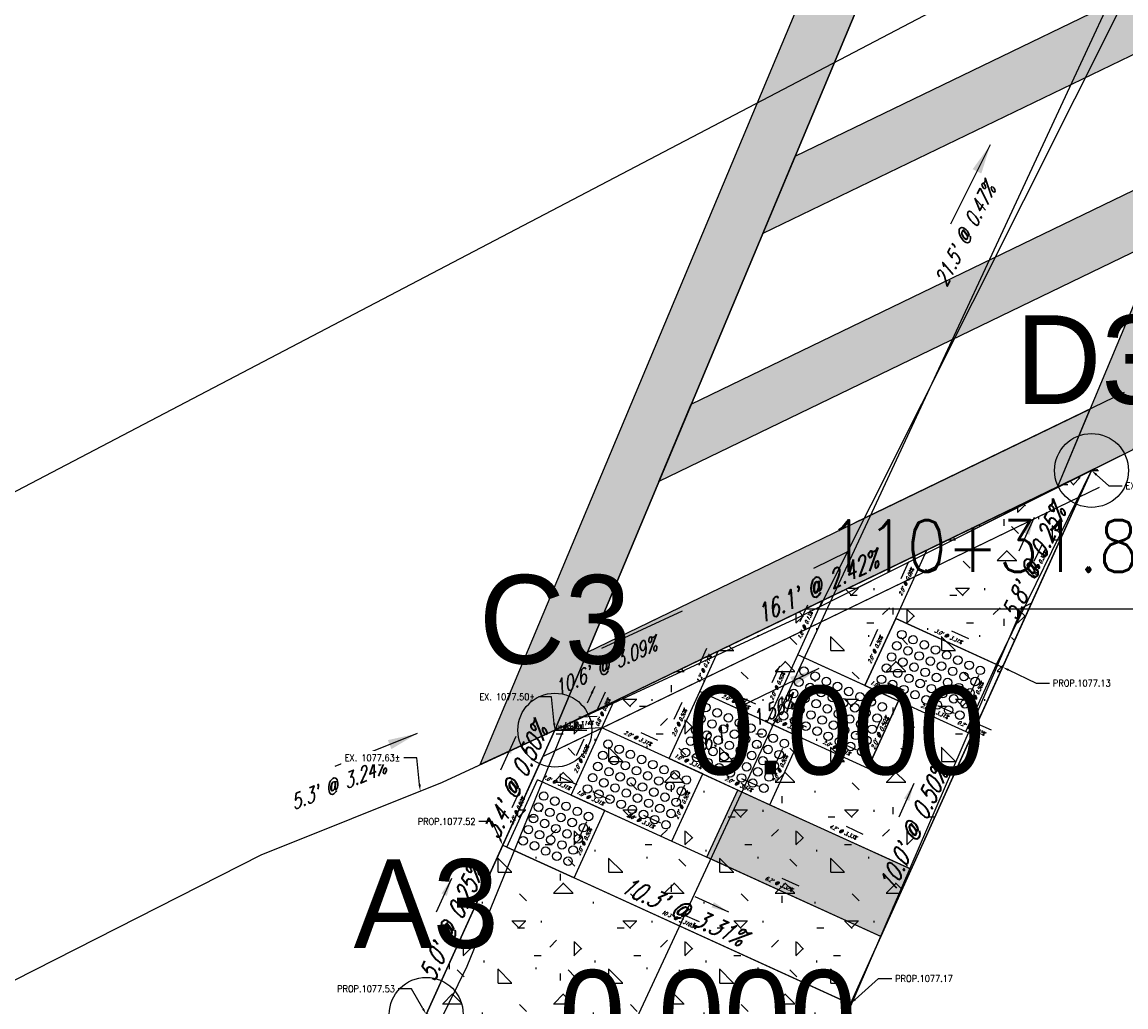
# Model space of a CAD drawing. Extents: x 167754 to 212748, y 396132 to 454338.
# Tile 97 of 150: x 212564 to 212594, y 396695 to 396722. Entities that reach past the tile are written whole.
import ezdxf
from ezdxf import colors
from ezdxf.entities.mleader import LeaderData, LeaderLine
from ezdxf.enums import TextEntityAlignment as Align
from ezdxf.math import Vec2, Vec3

# ---------------------------------------------------------------- set-up
doc = ezdxf.new("R2010")
doc.units = 0
doc.header["$MEASUREMENT"] = 0
doc.layers.get('0').update_dxf_attribs({"linetype": 'CONTINUOUS'})
for name, color, linetype, plot in [('0_3DP_MAT', 181, 'CONTINUOUS', False), ('0_EX. 3DP', 31, 'CONTINUOUS', False), ('0_QUANTITIES_PAVEMENT REMOVED', 130, 'CONTINUOUS', False), ('SC_SCRATCH-1', 7, 'CONTINUOUS', False), ('SC_SCRATCH-3', 3, 'CONTINUOUS', False), ('SC_SCRATCH-5', 5, 'CONTINUOUS', False)]:
    doc.layers.add(name, color=color, linetype=linetype, plot=plot)
for name, color, linetype in [('0_JLD_PR_3DP', 40, 'CONTINUOUS'), ('0_PNTS', 1, 'CONTINUOUS'), ('PM_P_CROSSWALK', 7, 'CONTINUOUS'), ('PM_P_STOP_LINE', 7, 'CONTINUOUS'), ('PNTDESC', 3, 'CONTINUOUS'), ('PNTELEV', 5, 'CONTINUOUS'), ('PNTNO', 7, 'CONTINUOUS'), ('POLYLINE_LABEL_CORRECTION_2', 7, 'CONTINUOUS'), ('PV_P_CURB', 3, 'CONTINUOUS'), ('PV_P_CURB_RAMP', 3, 'CONTINUOUS'), ('PV_P_CURB_RAMP_DOMES', 7, 'CONTINUOUS'), ('PV_P_CURB_RAMP_HATCH', 3, 'CONTINUOUS'), ('PV_P_GRADE_BREAKS', 3, 'CONTINUOUS'), ('SC_SCRATCH-6', 6, 'CONTINUOUS')]:
    doc.layers.add(name, color=color, linetype=linetype)
doc.styles.add('PTXT', font='TXT')
doc.styles.add('romans', font='romans.shx', dxfattribs={"width": 0.75, "oblique": 22.5})
doc.styles.get("Standard").update_dxf_attribs({"font": 'romans.shx', "width": 0.9})
doc.dimstyles.new('4P', dxfattribs={"dimscale": 4, "dimtxt": 0.14, "dimasz": 0.14, "dimexe": 0.05, "dimexo": 0.05, "dimgap": 0.05, "dimtad": 1, "dimzin": 0, "dimdsep": 46, "dimtxsty": 'romans', "dimcen": 0, "dimdle": 0.1, "dimclrd": 1, "dimclre": 1, "dimclrt": 7, "dimaunit": 1, "dimadec": 4, "dimazin": 0, "dimtfac": 1, "dimtmove": 0, "dimatfit": 2, "dimfxl": 1, "dimtvp": 1, "dimtolj": 1, "dimtzin": 0, "dimarcsym": 0})

# ---------------------------------------------------------------- blocks, each defined once
blk = doc.blocks.new('SPT4')
at = {"color": 0, "linetype": 'Continuous'}
blk.add_circle((0, 0), 0.5, dxfattribs=at)
blk = doc.blocks.new('SRVPNO1')
at = {"layer": 'PNTDESC', "style": 'PTXT'}
blk.add_attdef('DESC2', text='', height=1, dxfattribs=at).set_placement((0, -1.75), align=Align.CENTER)
at = {"layer": 'PNTELEV', "style": 'PTXT'}
blk.add_attdef('ELEV2', (1.5, -0.5), '', height=1, dxfattribs=at)
at = {"layer": 'PNTNO', "style": 'PTXT'}
blk.add_attdef('PT#', text='', height=1, dxfattribs=at).set_placement((0, 0.75), align=Align.CENTER)

msp = doc.modelspace()

# ---------------------------------------------------------------- hatches: boundary and pattern name
at = {"layer": 'PM_P_CROSSWALK', "transparency": 33554495}
h = msp.add_hatch(color=256, dxfattribs=at)
h.dxf.hatch_style = 1
h.paths.add_polyline_path([(212584.164, 396716.292), (212585.038, 396718.382), (212598.633, 396724.963), (212597.759, 396722.873)])
at = {"layer": 'PM_P_STOP_LINE', "transparency": 33554495}
h = msp.add_hatch(color=256, dxfattribs=at)
h.dxf.hatch_style = 1
h.paths.add_polyline_path([(212583.49, 396701.229), (212588.179, 396699.087), (212587.355, 396697.265), (212582.652, 396699.413)])
at = {"layer": 'PV_P_CURB_RAMP_HATCH', "transparency": 33554495}
h = msp.add_hatch(dxfattribs=at)
h.set_pattern_fill('CONCRE', color=256, scale=3, pattern_type=2)
h.set_pattern_definition([(0, (0, 0), (3, 3), [0.375, -2.625]), (90, (0, 0), (-3, 3), [0.375, -2.625]), (135, (0.375, 0), (-2.999999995, 2e-16), [0.5303301, -3.7123107]), (0, (0.375, 1.6875), (3, 3), [0.375, -2.625]), (45, (0.5625, 1.5), (0, 2.999999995), [0.2651649, -3.9774756]), (135, (0.5625, 1.5), (-2.999999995, 2e-16), [0.2651649, -3.9774756]), (0, (1.5, 2.4375), (3, 3), [0.5303301, -2.4696699]), (45, (1.5, 2.4375), (0, 2.999999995), [0.375, -3.8676408]), (135, (2.0303, 2.4375), (-2.999999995, 2e-16), [0.375, -3.8676408]), (90, (2.0625, 0.75), (-3, 3), [0.375, -2.625]), (45, (2.0625, 0.75), (0, 2.999999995), [0.2651649, -3.9774756]), (135, (2.25, 0.9375), (-2.999999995, 2e-16), [0.2651649, -3.9774756]), (0, (0.375, 0.75), (3, 3), [0.1875, -2.5125]), (0, (2.625, 1.5), (3, 3), [0.1875, -2.5125]), (90, (1.6875, 1.875), (-3, 3), [0.1875, -2.5125]), (135, (2.0625, 0.1875), (-2.999999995, 2e-16), [0.2651649, -3.9774756]), (135, (0.75, 2.25), (-2.999999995, 2e-16), [0.2651649, -3.9774756]), (45, (1.4062, 0.9844), (0, 2.999999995), [0.2651649, -3.9774756]), (90, (1.0312, 0.375), (-3, 3), [0.046875, -2.953125]), (90, (1.172, 1.6406), (-3, 3), [0.046875, -2.953125]), (90, (2.578, 2.1562), (-3, 3), [0.046875, -2.953125]), (90, (2.625, 0.5625), (-3, 3), [0.046875, -2.953125])])
h.paths.add_polyline_path([(212573.238, 396690.493), (212575.058, 396695.158), (212578.537, 396702.85), (212593.057, 396709.879), (212584.462, 396690.864), (212582.347, 396686.333)])

# ---------------------------------------------------------------- linework, layer by layer
at = {"layer": '0_3DP_MAT'}
for points in [[(212587.837, 396703.641, 1077.208), (212587.007, 396701.822, 1077.218)], [(212584.278, 396703.068, 1077.318), (212587.007, 396701.822, 1077.218)]]:
    msp.add_polyline3d(points, dxfattribs=at)
at = {"layer": '0_EX. 3DP'}
for points in [[(212554.43, 396691.263, 1078.321), (212570.594, 396699.471, 1077.777), (212575.494, 396701.441, 1077.606), (212585.137, 396705.906, 1077.278), (212606.306, 396716.526, 1076.841)], [(212568.64, 396681.118, 1077.399), (212576.166, 396696.464, 1077.421)]]:
    msp.add_polyline3d(points, dxfattribs=at)
at = {"layer": '0_JLD_PR_3DP'}
for points in [[(212587.758, 396705.876, 1077.231), (212588.602, 396707.723, 1077.23)], [(212585.108, 396704.887, 1077.308), (212585.779, 396706.356, 1077.305)], [(212589.657, 396702.81, 1077.142), (212590.487, 396704.629, 1077.132), (212587.758, 396705.876, 1077.231), (212586.928, 396704.056, 1077.241)], [(212581.628, 396702.079, 1077.394), (212582.458, 396703.898, 1077.384), (212582.957, 396704.99, 1077.381)], [(212584.278, 396703.068, 1077.318), (212585.108, 396704.887, 1077.308)], [(212587.837, 396703.641, 1077.208), (212586.928, 396704.056, 1077.241), (212585.108, 396704.887, 1077.308)], [(212584.357, 396700.833, 1077.295), (212585.187, 396702.652, 1077.285), (212584.278, 396703.068, 1077.318), (212582.458, 396703.898, 1077.384)], [(212579.808, 396702.91, 1077.46), (212580.134, 396703.623, 1077.457)], [(212587.837, 396703.641, 1077.208), (212589.657, 396702.81, 1077.142), (212589.828, 396702.733, 1077.135)], [(212578.978, 396701.091, 1077.47), (212579.808, 396702.91, 1077.46)], [(212582.537, 396701.664, 1077.361), (212581.628, 396702.079, 1077.394), (212579.808, 396702.91, 1077.46)], [(212581.706, 396699.845, 1077.371), (212582.537, 396701.664, 1077.361)], [(212582.537, 396701.664, 1077.361), (212584.357, 396700.833, 1077.295)], [(212579.056, 396698.856, 1077.447), (212579.887, 396700.675, 1077.437), (212578.978, 396701.091, 1077.47), (212578.068, 396701.506, 1077.503)], [(212579.887, 396700.675, 1077.437), (212581.706, 396699.845, 1077.371)], [(212584.357, 396700.833, 1077.295), (212588.184, 396699.085, 1077.155)], [(212581.706, 396699.845, 1077.371), (212587.362, 396697.262, 1077.165)]]:
    msp.add_polyline3d(points, dxfattribs=at)
at = {"layer": 'PM_P_CROSSWALK'}
msp.add_lwpolyline([(212584.164, 396716.292), (212585.038, 396718.382), (212598.633, 396724.963), (212597.759, 396722.873)], close=True, dxfattribs=at)
msp.add_lwpolyline([(212576.358, 396701.841), (212577.899, 396702.555)], dxfattribs=at)
at = {"layer": 'PM_P_STOP_LINE', "transparency": 33554623}
msp.add_lwpolyline([(212583.49, 396701.229), (212588.179, 396699.087), (212587.355, 396697.265), (212582.652, 396699.413)], close=True, dxfattribs=at)
at = {"layer": 'PV_P_CURB_RAMP_DOMES'}
for points in [[(212586.928, 396704.056), (212587.758, 396705.876)], [(212590.487, 396704.629), (212587.758, 396705.876)], [(212584.278, 396703.068), (212585.108, 396704.887)], [(212587.837, 396703.641), (212585.108, 396704.887)], [(212589.657, 396702.81), (212590.487, 396704.629)], [(212586.928, 396704.056), (212589.657, 396702.81)], [(212581.628, 396702.079), (212582.458, 396703.898)], [(212585.187, 396702.652), (212582.458, 396703.898)], [(212587.007, 396701.822), (212587.837, 396703.641)], [(212584.278, 396703.068), (212587.007, 396701.822)], [(212578.978, 396701.091), (212579.808, 396702.91)], [(212582.537, 396701.664), (212579.808, 396702.91)], [(212584.357, 396700.833), (212585.187, 396702.652)], [(212581.628, 396702.079), (212584.357, 396700.833)], [(212581.706, 396699.845), (212582.537, 396701.664)], [(212579.887, 396700.675), (212578.068, 396701.506)], [(212578.978, 396701.091), (212581.706, 396699.845)], [(212579.056, 396698.856), (212579.887, 396700.675)]]:
    msp.add_lwpolyline(points, dxfattribs=at)
for centre in [(212587.926, 396705.436), (212587.788, 396705.133), (212588.229, 396705.298), (212588.532, 396705.16), (212588.835, 396705.021), (212587.649, 396704.83), (212588.091, 396704.995), (212588.394, 396704.857), (212589.138, 396704.883), (212589.441, 396704.745), (212585.276, 396704.448), (212587.511, 396704.527), (212587.952, 396704.692), (212588.255, 396704.554), (212588.697, 396704.718), (212588.999, 396704.58), (212589.302, 396704.442), (212589.744, 396704.606), (212590.047, 396704.468), (212585.138, 396704.145), (212585.579, 396704.309), (212585.882, 396704.171), (212587.373, 396704.225), (212587.814, 396704.389), (212588.117, 396704.251), (212588.558, 396704.415), (212588.861, 396704.277), (212589.164, 396704.139), (212589.605, 396704.303), (212589.908, 396704.165), (212584.999, 396703.842), (212585.441, 396704.006), (212585.744, 396703.868), (212586.185, 396704.033), (212586.488, 396703.894), (212587.676, 396704.086), (212587.979, 396703.948), (212588.42, 396704.113), (212588.723, 396703.974), (212589.026, 396703.836), (212589.467, 396704), (212589.77, 396703.862), (212584.861, 396703.539), (212585.302, 396703.704), (212585.605, 396703.565), (212586.046, 396703.73), (212586.349, 396703.591), (212586.791, 396703.756), (212587.094, 396703.618), (212588.282, 396703.81), (212588.584, 396703.671), (212588.887, 396703.533), (212589.329, 396703.698), (212589.632, 396703.559), (212582.626, 396703.459), (212582.929, 396703.321), (212584.723, 396703.236), (212585.164, 396703.401), (212585.467, 396703.262), (212585.908, 396703.427), (212586.211, 396703.289), (212586.652, 396703.453), (212586.955, 396703.315), (212587.396, 396703.479), (212589.19, 396703.395), (212589.493, 396703.256), (212582.488, 396703.156), (212582.791, 396703.018), (212583.232, 396703.183), (212583.535, 396703.044), (212585.026, 396703.098), (212585.329, 396702.959), (212585.77, 396703.124), (212586.073, 396702.986), (212586.514, 396703.15), (212586.817, 396703.012), (212587.258, 396703.177), (212582.349, 396702.853), (212582.652, 396702.715), (212583.094, 396702.88), (212583.396, 396702.741), (212583.838, 396702.906), (212584.141, 396702.768), (212585.632, 396702.821), (212585.934, 396702.683), (212586.376, 396702.847), (212586.679, 396702.709), (212587.12, 396702.874), (212579.976, 396702.471), (212582.211, 396702.55), (212582.514, 396702.412), (212582.955, 396702.577), (212583.258, 396702.438), (212583.699, 396702.603), (212584.002, 396702.465), (212584.443, 396702.629), (212584.746, 396702.491), (212586.237, 396702.544), (212586.54, 396702.406), (212586.981, 396702.571), (212579.838, 396702.168), (212580.279, 396702.332), (212580.582, 396702.194), (212580.885, 396702.056), (212582.073, 396702.247), (212582.376, 396702.109), (212582.817, 396702.274), (212583.12, 396702.135), (212583.561, 396702.3), (212583.864, 396702.162), (212584.305, 396702.326), (212584.608, 396702.188), (212586.843, 396702.268), (212579.699, 396701.865), (212580.141, 396702.029), (212580.443, 396701.891), (212580.746, 396701.753), (212581.188, 396701.917), (212581.491, 396701.779), (212582.679, 396701.971), (212582.981, 396701.833), (212583.423, 396701.997), (212583.726, 396701.859), (212584.167, 396702.023), (212584.47, 396701.885), (212579.561, 396701.562), (212580.002, 396701.726), (212580.305, 396701.588), (212580.608, 396701.45), (212581.049, 396701.614), (212581.352, 396701.476), (212581.793, 396701.641), (212582.096, 396701.502), (212583.284, 396701.694), (212583.587, 396701.556), (212584.029, 396701.72), (212584.331, 396701.582), (212579.423, 396701.259), (212579.864, 396701.424), (212580.167, 396701.285), (212580.47, 396701.147), (212580.911, 396701.311), (212581.214, 396701.173), (212581.655, 396701.338), (212581.958, 396701.199), (212583.89, 396701.418), (212584.193, 396701.279), (212578.236, 396701.067), (212578.538, 396700.928), (212579.726, 396701.121), (212580.029, 396700.982), (212580.331, 396700.844), (212580.773, 396701.009), (212581.076, 396700.87), (212581.517, 396701.035), (212581.82, 396700.897), (212578.097, 396700.764), (212578.4, 396700.625), (212578.841, 396700.79), (212579.144, 396700.652), (212580.634, 396700.706), (212580.937, 396700.567), (212581.378, 396700.732), (212581.681, 396700.594), (212577.959, 396700.461), (212578.262, 396700.323), (212578.703, 396700.487), (212579.006, 396700.349), (212579.447, 396700.513), (212581.24, 396700.429), (212581.543, 396700.291), (212577.821, 396700.158), (212578.124, 396700.02), (212578.565, 396700.184), (212578.868, 396700.046), (212579.309, 396700.21), (212577.682, 396699.855), (212577.985, 396699.717), (212578.426, 396699.881), (212578.729, 396699.743), (212579.171, 396699.908), (212578.288, 396699.578), (212578.591, 396699.44), (212579.032, 396699.605), (212578.894, 396699.302)]:
    msp.add_circle(centre, 0.115, dxfattribs=at)

# ---------------------------------------------------------------- texts
at = {"layer": '0_3DP_MAT', "style": 'romans', "oblique": 22.5, "width": 0.75}
for s, height, rotation, p in [("21.5' @ 0.47%", 0.4, 63.3766, (212589.809, 396716.167)), ("5.8' @ 0.25%", 0.48, 65.6638, (212591.707, 396707.283)), ("16.1' @ 1.56%", 0.4, 25.856, (212583.709, 396702.813)), ("2.0' @ 0.50%", 0.12, 65.4568, (212587.386, 396702.748)), ("5.3' @ 3.24%", 0.4, 21.9021, (212572.746, 396701.198)), ("10.0' @ 0.50%", 0.48, 65.7386, (212588.449, 396700.063)), ("10.3' @ 3.31%", 0.48, 335.4568, (212581.901, 396697.733))]:
    msp.add_text(s, height=height, rotation=rotation, dxfattribs=at).set_placement(p, align=Align.CENTER)
at = {"layer": '0_3DP_MAT', "color": 211, "style": 'romans', "oblique": 22.5, "width": 0.75}
for s, rotation, p in [("16.1' @ 2.42%", 25.8324, (212585.727, 396706.509)), ("5.0' @ 0.25%", 65.664, (212575.948, 396697.513)), ("10.3' @ 3.31%", 335.4568, (212581.901, 396697.733))]:
    msp.add_text(s, height=0.48, rotation=rotation, dxfattribs=at).set_placement(p, align=Align.CENTER)
at = {"layer": 'POLYLINE_LABEL_CORRECTION_2', "style": 'romans', "oblique": 22.5, "width": 0.75}
for s, rotation, p in [("5.8' @ 0.38%", 63.9219, (212591.682, 396707.298)), ("2.0' @ 0.09%", 65.4498, (212588.089, 396706.841)), ("1.6' @ 0.13%", 65.4512, (212585.353, 396705.663)), ("3.0' @ 3.31%", 335.4568, (212589.164, 396705.343)), ("2.0' @ 0.50%", 65.4568, (212587.252, 396705.007)), ("1.2' @ 0.21%", 65.4455, (212582.617, 396704.486)), ("2.0' @ 0.50%", 65.4568, (212584.602, 396704.019)), ("1.0' @ 3.31%", 335.4568, (212587.424, 396703.94)), ("2.0' @ 0.50%", 65.4568, (212589.981, 396703.761)), ("2.0' @ 3.31%", 335.4568, (212583.41, 396703.574)), ("0.8' @ 0.38%", 65.4544, (212579.88, 396703.308)), ("2.0' @ 3.31%", 335.4568, (212588.789, 396703.316)), ("1.3' @ 3.14%", 2.7018, (212579.168, 396702.98)), ("2.0' @ 0.50%", 65.4568, (212581.952, 396703.03)), ("1.0' @ 3.31%", 335.4568, (212584.774, 396702.951)), ("0.2' @ 4.02%", 335.7271, (212589.783, 396702.863)), ("2.0' @ 3.31%", 335.4568, (212580.759, 396702.586)), ("2.0' @ 3.31%", 335.4568, (212586.138, 396702.328)), ("2.0' @ 0.50%", 65.4568, (212579.302, 396702.042)), ("1.0' @ 3.31%", 335.4568, (212582.124, 396701.962)), ("2.0' @ 0.50%", 65.4568, (212584.681, 396701.784)), ("1.0' @ 3.31%", 335.4568, (212578.564, 396701.389)), ("2.0' @ 3.31%", 335.4568, (212583.488, 396701.339)), ("1.0' @ 3.31%", 335.4568, (212579.474, 396700.974)), ("2.0' @ 0.50%", 65.4568, (212582.031, 396700.796)), ("2.0' @ 0.50%", 65.4607, (212577.562, 396700.638)), ("2.0' @ 3.31%", 335.4568, (212580.838, 396700.351)), ("2.0' @ 0.50%", 65.4498, (212579.381, 396699.807)), ("4.2' @ 3.33%", 335.4568, (212586.312, 396700.05)), ("6.2' @ 3.32%", 335.4568, (212584.576, 396698.644)), ("10.3' @ 3.3103%", 335.4568, (212581.876, 396697.678))]:
    msp.add_text(s, height=0.1, rotation=rotation, dxfattribs=at).set_placement(p, align=Align.CENTER)
at = {"layer": 'SC_SCRATCH-6', "width": 0.9}
msp.add_text('110+31.89 R7.01', height=1.4, dxfattribs=at).set_placement((212585.899, 396707.833), align=Align.MIDDLE_LEFT)

# ---------------------------------------------------------------- leaders
at = {"layer": '0_3DP_MAT'}
for points, override in [([(212590.317, 396718.69), (212589.242, 396716.544)], {"dimscale": 20, "dimtxt": 0.12, "dimasz": 0.04, "dimdec": 2}), ([(212591.501, 396708.603), (212591.089, 396707.692)], {"dimscale": 20, "dimtxt": 0.12, "dimasz": 0.024, "dimdec": 2}), ([(212581.981, 396706.071), (212579.803, 396705.063)], {"dimscale": 20, "dimtxt": 0.12, "dimasz": 0.04, "dimdec": 2}), ([(212585.68, 396704.52), (212583.521, 396703.473)], {"dimscale": 20, "dimtxt": 0.12, "dimasz": 0.04, "dimdec": 2}), ([(212587.333, 396703.074), (212587.23, 396702.846)], {"dimscale": 5, "dimtxt": 0.12, "dimasz": 0.024, "dimdec": 2}), ([(212574.811, 396702.757), (212572.584, 396701.862)], {"dimscale": 20, "dimtxt": 0.12, "dimasz": 0.04, "dimdec": 2}), ([(212588.251, 396701.405), (212587.84, 396700.493)], {"dimscale": 20, "dimtxt": 0.12, "dimasz": 0.024, "dimdec": 2}), ([(212583.244, 396697.924), (212582.334, 396698.339)], {"dimscale": 20, "dimtxt": 0.12, "dimasz": 0.024, "dimdec": 2})]:
    msp.add_leader(points, dimstyle='4P', override=override, dxfattribs=at)
at = {"layer": '0_3DP_MAT', "color": 211}
for points in [[(212586.437, 396707.665), (212585.537, 396707.229)], [(212577.481, 396702.679), (212577.069, 396701.767)], [(212575.742, 396698.833), (212575.33, 396697.921)], [(212583.244, 396697.924), (212582.334, 396698.339)]]:
    msp.add_leader(points, dimstyle='4P', override={"dimscale": 20, "dimtxt": 0.12, "dimasz": 0.024, "dimdec": 2}, dxfattribs=at)
at = {"layer": 'POLYLINE_LABEL_CORRECTION_2'}
for points, override in [([(212591.716, 396707.866), (212591.496, 396707.417)], {"dimscale": 5, "dimtxt": 0.12, "dimasz": 0.02, "dimdec": 2}), ([(212588.106, 396707.405), (212587.899, 396706.95)], {"dimscale": 5, "dimtxt": 0.12, "dimasz": 0.02, "dimdec": 2}), ([(212585.374, 396706.236), (212585.166, 396705.781)], {"dimscale": 5, "dimtxt": 0.12, "dimasz": 0.02, "dimdec": 2}), ([(212587.269, 396705.572), (212587.061, 396705.117)], {"dimscale": 5, "dimtxt": 0.12, "dimasz": 0.02, "dimdec": 2}), ([(212589.733, 396705.325), (212589.278, 396705.533)], {"dimscale": 5, "dimtxt": 0.12, "dimasz": 0.02, "dimdec": 2}), ([(212582.638, 396705.058), (212582.43, 396704.604)], {"dimscale": 5, "dimtxt": 0.12, "dimasz": 0.02, "dimdec": 2}), ([(212584.619, 396704.584), (212584.411, 396704.129)], {"dimscale": 5, "dimtxt": 0.12, "dimasz": 0.02, "dimdec": 2}), ([(212589.998, 396704.326), (212589.79, 396703.871)], {"dimscale": 5, "dimtxt": 0.12, "dimasz": 0.02, "dimdec": 2}), ([(212579.621, 396704.035), (212579.413, 396703.58)], {"dimscale": 5, "dimtxt": 0.12, "dimasz": 0.04, "dimdec": 2}), ([(212587.997, 396703.919), (212587.542, 396704.126)], {"dimscale": 5, "dimtxt": 0.12, "dimasz": 0.02, "dimdec": 2}), ([(212579.9, 396703.878), (212579.692, 396703.423)], {"dimscale": 5, "dimtxt": 0.12, "dimasz": 0.02, "dimdec": 2}), ([(212583.974, 396703.557), (212583.519, 396703.765)], {"dimscale": 5, "dimtxt": 0.12, "dimasz": 0.02, "dimdec": 2}), ([(212581.969, 396703.595), (212581.761, 396703.14)], {"dimscale": 5, "dimtxt": 0.12, "dimasz": 0.02, "dimdec": 2}), ([(212589.353, 396703.299), (212588.898, 396703.507)], {"dimscale": 5, "dimtxt": 0.12, "dimasz": 0.02, "dimdec": 2}), ([(212579.687, 396703.224), (212579.187, 396703.2)], {"dimscale": 5, "dimtxt": 0.12, "dimasz": 0.02, "dimdec": 2}), ([(212585.347, 396702.93), (212584.892, 396703.138)], {"dimscale": 5, "dimtxt": 0.12, "dimasz": 0.02, "dimdec": 2}), ([(212590.353, 396702.846), (212589.897, 396703.052)], {"dimscale": 5, "dimtxt": 0.12, "dimasz": 0.02, "dimdec": 2}), ([(212581.324, 396702.568), (212580.869, 396702.776)], {"dimscale": 5, "dimtxt": 0.12, "dimasz": 0.02, "dimdec": 2}), ([(212579.319, 396702.606), (212579.111, 396702.152)], {"dimscale": 5, "dimtxt": 0.12, "dimasz": 0.02, "dimdec": 2}), ([(212586.703, 396702.311), (212586.248, 396702.519)], {"dimscale": 5, "dimtxt": 0.12, "dimasz": 0.02, "dimdec": 2}), ([(212582.697, 396701.942), (212582.242, 396702.149)], {"dimscale": 5, "dimtxt": 0.12, "dimasz": 0.02, "dimdec": 2}), ([(212582.697, 396701.942), (212582.242, 396702.149)], {"dimscale": 5, "dimtxt": 0.12, "dimasz": 0.02, "dimdec": 2}), ([(212584.698, 396702.349), (212584.49, 396701.894)], {"dimscale": 5, "dimtxt": 0.12, "dimasz": 0.02, "dimdec": 2}), ([(212579.137, 396701.369), (212578.682, 396701.576)], {"dimscale": 5, "dimtxt": 0.12, "dimasz": 0.02, "dimdec": 2}), ([(212582.048, 396701.36), (212581.84, 396700.906)], {"dimscale": 5, "dimtxt": 0.12, "dimasz": 0.02, "dimdec": 2}), ([(212584.053, 396701.322), (212583.598, 396701.53)], {"dimscale": 5, "dimtxt": 0.12, "dimasz": 0.02, "dimdec": 2}), ([(212577.579, 396701.203), (212577.371, 396700.748)], {"dimscale": 5, "dimtxt": 0.12, "dimasz": 0.02, "dimdec": 2}), ([(212580.047, 396700.953), (212579.592, 396701.161)], {"dimscale": 5, "dimtxt": 0.12, "dimasz": 0.02, "dimdec": 2}), ([(212579.398, 396700.372), (212579.19, 396699.917)], {"dimscale": 5, "dimtxt": 0.12, "dimasz": 0.02, "dimdec": 2}), ([(212581.403, 396700.334), (212580.948, 396700.542)], {"dimscale": 5, "dimtxt": 0.12, "dimasz": 0.02, "dimdec": 2}), ([(212586.883, 396700.03), (212586.428, 396700.238)], {"dimscale": 5, "dimtxt": 0.12, "dimasz": 0.02, "dimdec": 2}), ([(212585.145, 396698.625), (212584.69, 396698.833)], {"dimscale": 5, "dimtxt": 0.12, "dimasz": 0.02, "dimdec": 2}), ([(212582.449, 396697.658), (212581.994, 396697.865)], {"dimscale": 5, "dimtxt": 0.12, "dimasz": 0.02, "dimdec": 2})]:
    msp.add_leader(points, dimstyle='4P', override=override, dxfattribs=at)
at = {"layer": 'SC_SCRATCH-6', "has_arrowhead": 0}
msp.add_leader([(212585.335, 396706.142), (212585.339, 396706.133), (212602.639, 396706.133)], dimstyle='4P', override={"dimscale": 20, "dimasz": 0.1}, dxfattribs=at)

# ---------------------------------------------------------------- next in the draw order: leaders
at = {"layer": '0_3DP_MAT'}
ml = msp.add_multileader_mtext('Standard', dxfattribs=at)
ml.set_content('EX. 1077.11±', color=256)
ml.set_leader_properties()
ml.build(insert=Vec2(0, 0))
ml.multileader.update_dxf_attribs({"dogleg_length": 0.36, "arrow_head_size": 0.18})
ctx = ml.context
ctx.base_point, ctx.char_height, ctx.arrow_head_size, ctx.landing_gap_size, ctx.plane_origin = Vec3(212593.882, 396709.466, -1079.024), 0.18, 0.18, 0.09, Vec3(212593.058, 396709.911, -1079.024)
notes = []
notes.append((ctx, [(0, (1, 1, 0), (212593.522, 396709.466, -1079.024), (1, 0), 0.36, [(0, [(212593.057, 396709.879, -1079.024)], 0, [])])]))
ctx.mtext.insert, ctx.mtext.flow_direction = Vec3(212593.972, 396709.556, -1079.024), 5
ctx.mtext.has_bg_fill, ctx.mtext.bg_color, ctx.mtext.bg_scale_factor, ctx.mtext.bg_transparency, ctx.mtext.use_window_bg_color = 1, -1027028792, 1.5, 0, 1
ml = msp.add_multileader_mtext('Standard', dxfattribs=at)
ml.set_content('PROP.1077.13', color=256)
ml.set_leader_properties()
ml.build(insert=Vec2(0, 0))
ml.multileader.update_dxf_attribs({"dogleg_length": 0.36, "arrow_head_size": 0.18})
ctx = ml.context
ctx.base_point, ctx.char_height, ctx.arrow_head_size, ctx.landing_gap_size, ctx.plane_origin = Vec3(212591.923, 396704.122, 1077.125), 0.18, 0.18, 0.09, Vec3(212590.707, 396704.712, 1077.125)
notes.append((ctx, [(0, (1, 1, 0), (212591.563, 396704.122, 1077.125), (1, 0), 0.36, [(0, [(212590.649, 396704.556, 1077.125)], 0, [])])]))
ctx.mtext.insert, ctx.mtext.flow_direction = Vec3(212592.013, 396704.212, 1077.125), 5
ctx.mtext.has_bg_fill, ctx.mtext.bg_color, ctx.mtext.bg_scale_factor, ctx.mtext.bg_transparency, ctx.mtext.use_window_bg_color = 1, -1027028792, 1.5, 0, 1
ml = msp.add_multileader_mtext('Standard', dxfattribs=at)
ml.set_content('EX. 1077.50±', color=256)
ml.set_leader_properties()
ml.build(insert=Vec2(0, 0))
ml.multileader.update_dxf_attribs({"dogleg_length": 0.36, "arrow_head_size": 0.18})
ctx = ml.context
ctx.base_point, ctx.char_height, ctx.arrow_head_size, ctx.landing_gap_size, ctx.plane_origin = Vec3(212576.229, 396703.752), 0.18, 0.18, 0.09, Vec3(212578.538, 396702.882)
ctx.text_align_type = 2
notes.append((ctx, [(1, (1, 1, 0), (212578.451, 396703.752), (-1, 0), 0.36, [(0, [(212578.537, 396702.85)], 0, [])])]))
ctx.mtext.insert, ctx.mtext.alignment, ctx.mtext.flow_direction = Vec3(212578.001, 396703.842), 3, 5
ctx.mtext.has_bg_fill, ctx.mtext.bg_color, ctx.mtext.bg_scale_factor, ctx.mtext.bg_transparency, ctx.mtext.use_window_bg_color = 1, -1027028792, 1.5, 0, 1
ml = msp.add_multileader_mtext('Standard', dxfattribs=at)
ml.set_content('PROP.1077.17', color=256)
ml.set_leader_properties()
ml.build(insert=Vec2(0, 0))
ml.multileader.update_dxf_attribs({"dogleg_length": 0.36, "arrow_head_size": 0.18})
ctx = ml.context
ctx.base_point, ctx.char_height, ctx.arrow_head_size, ctx.landing_gap_size, ctx.plane_origin = Vec3(212587.656, 396696.126), 0.18, 0.18, 0.09, Vec3(212586.598, 396695.595)
notes.append((ctx, [(0, (1, 1, 0), (212587.296, 396696.126), (1, 0), 0.36, [(0, [(212586.527, 396695.445)], 0, [])])]))
ctx.mtext.insert, ctx.mtext.flow_direction = Vec3(212587.746, 396696.216), 5
ctx.mtext.has_bg_fill, ctx.mtext.bg_color, ctx.mtext.bg_scale_factor, ctx.mtext.bg_transparency, ctx.mtext.use_window_bg_color = 1, -1027028792, 1.5, 0, 1
for ctx, leaders in notes:
    for number, flags, end, landing, length, lines in leaders:
        leader = LeaderData()
        leader.index, (leader.has_last_leader_line, leader.has_dogleg_vector, leader.attachment_direction) = number, flags
        leader.last_leader_point, leader.dogleg_vector, leader.dogleg_length = Vec3(end), Vec3(landing), length
        for number, points, colour, breaks in lines:
            line = LeaderLine()
            line.index, line.vertices, line.color, line.breaks = number, Vec3.list(points), colors.encode_raw_color(colour), breaks
            leader.lines.append(line)
        ctx.leaders.append(leader)

# ---------------------------------------------------------------- next in the draw order: hatches: boundary and pattern name
at = {"layer": 'PM_P_CROSSWALK', "transparency": 33554495}
h = msp.add_hatch(color=256, dxfattribs=at)
h.dxf.hatch_style = 1
h.paths.add_polyline_path([(212576.52, 396701.916), (212595.306, 396746.798), (212596.148, 396744.926), (212578.537, 396702.85)])
h = msp.add_hatch(color=256, dxfattribs=at)
h.dxf.hatch_style = 1
h.paths.add_polyline_path([(212592.134, 396709.435), (212594.182, 396710.444), (212609.26, 396746.464), (212607.212, 396745.458)])
h = msp.add_hatch(color=256, dxfattribs=at)
h.dxf.hatch_style = 1
h.paths.add_polyline_path([(212581.354, 396709.58), (212582.229, 396711.67), (212595.824, 396718.25), (212594.949, 396716.16)])
h = msp.add_hatch(color=256, dxfattribs=at)
h.dxf.hatch_style = 1
h.paths.add_polyline_path([(212578.537, 396702.85), (212579.419, 396704.957), (212593.014, 396711.537), (212592.134, 396709.435)])

# ---------------------------------------------------------------- next in the draw order: linework, layer by layer
at = {"layer": '0_3DP_MAT'}
for points in [[(212576.52, 396701.916), (212595.306, 396746.798)], [(212578.537, 396702.85), (212596.148, 396744.926)], [(212578.111, 396689.367), (212594.933, 396725.554)], [(212593.938, 396711.985), (212586.652, 396708.458)]]:
    msp.add_lwpolyline(points, dxfattribs=at)
for points in [[(212604.823, 396744.345, 1076.891), (212595.346, 396725.427, 1077.165), (212585.703, 396706.19, 1077.266)], [(212586.54, 396695.439, 1077.175), (212590.649, 396704.556, 1077.125), (212593.057, 396709.879, 1077.11)]]:
    msp.add_polyline3d(points, dxfattribs=at)
at = {"layer": '0_3DP_MAT', "color": 211}
msp.add_polyline3d([(212578.537, 396702.85, 1077.5), (212593.057, 396709.879, 1077.11)], dxfattribs=at)
at = {"layer": '0_JLD_PR_3DP'}
for points in [[(212590.487, 396704.629, 1077.132), (212593.057, 396709.879, 1077.11)], [(212579.808, 396702.91, 1077.46), (212578.537, 396702.85, 1077.5)]]:
    msp.add_polyline3d(points, dxfattribs=at)
at = {"layer": '0_PNTS'}
for p in [(212593.057, 396709.879), (212578.537, 396702.85)]:
    msp.add_point(p, dxfattribs=at)
at = {"layer": 'PM_P_CROSSWALK'}
for points in [[(212576.52, 396701.916), (212595.306, 396746.798), (212596.148, 396744.926), (212578.537, 396702.85)], [(212592.134, 396709.435), (212594.182, 396710.444), (212609.26, 396746.464), (212607.212, 396745.458)], [(212581.354, 396709.58), (212582.229, 396711.67), (212595.824, 396718.25), (212594.949, 396716.16)], [(212578.537, 396702.85), (212579.419, 396704.957), (212593.014, 396711.537), (212592.134, 396709.435)]]:
    msp.add_lwpolyline(points, close=True, dxfattribs=at)
msp.add_lwpolyline([(212578.537, 396702.85), (212596.148, 396744.926)], dxfattribs=at)
at = {"layer": 'PV_P_CURB'}
msp.add_lwpolyline([(212578.216, 396702.139), (212592.735, 396709.168)], dxfattribs=at)
at = {"layer": 'SC_SCRATCH-1'}
msp.add_lwpolyline([(212587.758, 396705.876), (212590.65, 396704.555)], dxfattribs=at)
at = {"layer": 'SC_SCRATCH-3'}
msp.add_lwpolyline([(212573.238, 396690.493), (212575.058, 396695.158), (212578.537, 396702.85)], dxfattribs=at)
at = {"layer": 'SC_SCRATCH-5', "elevation": 1078.23}
msp.add_lwpolyline([(212559.037, 396706.747), (212638.361, 396748.308)], dxfattribs=at)
at = {"layer": 'SC_SCRATCH-6'}
for points in [[(212578.537, 396702.85), (212593.057, 396709.879)], [(212578.365, 396702.211), (212593.275, 396709.429)]]:
    msp.add_lwpolyline(points, dxfattribs=at)

# ---------------------------------------------------------------- next in the draw order: block references
at = {"layer": '0_PNTS', "xscale": 2.4, "yscale": 2.4, "zscale": 2.4}
for p, values in [((212593.057, 396709.879), {'PT#': 'D3', 'ELEV2': '0.000'}), ((212578.537, 396702.85), {'PT#': 'C3', 'ELEV2': '0.000'})]:
    msp.add_blockref('SRVPNO1', p, dxfattribs=at).add_auto_attribs(values)
at = {"layer": '0_PNTS', "xscale": 2, "yscale": 2, "zscale": 2}
for p in [(212593.057, 396709.879), (212578.537, 396702.85)]:
    msp.add_blockref('SPT4', p, dxfattribs=at)

# ---------------------------------------------------------------- next in the draw order: texts
at = {"layer": '0_3DP_MAT', "style": 'romans', "oblique": 22.5, "width": 0.75}
msp.add_text("10.6' @ 3.09%", height=0.4, rotation=24.8456, dxfattribs=at).set_placement((212579.979, 396704.399), align=Align.CENTER)
at = {"layer": 'SC_SCRATCH-6', "width": 0.9}
for s, height, p in [('110+38.27 R12.71', 0.014, (212593.063, 396709.896, -1068.234)), ('110+26.25 R2.01', 0.07, (212578.565, 396702.934, 1023.625))]:
    msp.add_text(s, height=height, dxfattribs=at).set_placement(p, align=Align.MIDDLE_LEFT)

# ---------------------------------------------------------------- next in the draw order: leaders
at = {"layer": 'SC_SCRATCH-6', "has_arrowhead": 0}
for points in [[(212593.057, 396709.879, -1068.234), (212593.057, 396709.879, -1068.234), (212593.242, 396709.879, -1068.234)], [(212578.537, 396702.85, 1023.625), (212578.537, 396702.849, 1023.625), (212579.402, 396702.849, 1023.625)]]:
    msp.add_leader(points, dimstyle='4P', override={"dimscale": 20, "dimasz": 0.1}, dxfattribs=at)

# ---------------------------------------------------------------- next in the draw order: leaders
at = {"layer": '0_3DP_MAT'}
ml = msp.add_multileader_mtext('Standard', dxfattribs=at)
ml.set_content('EX. 1077.63±', color=256)
ml.set_leader_properties()
ml.build(insert=Vec2(0, 0))
ml.multileader.update_dxf_attribs({"dogleg_length": 0.36, "arrow_head_size": 0.18})
ctx = ml.context
ctx.base_point, ctx.char_height, ctx.arrow_head_size, ctx.landing_gap_size, ctx.plane_origin = Vec3(212572.587, 396702.102), 0.18, 0.18, 0.09, Vec3(212574.896, 396701.232)
ctx.text_align_type = 2
notes = []
notes.append((ctx, [(1, (1, 1, 0), (212574.808, 396702.102), (-1, 0), 0.36, [(0, [(212574.895, 396701.2)], 0, [])])]))
ctx.mtext.insert, ctx.mtext.alignment, ctx.mtext.flow_direction = Vec3(212574.358, 396702.192), 3, 5
ctx.mtext.has_bg_fill, ctx.mtext.bg_color, ctx.mtext.bg_scale_factor, ctx.mtext.bg_transparency, ctx.mtext.use_window_bg_color = 1, -1027028792, 1.5, 0, 1
ml = msp.add_multileader_mtext('Standard', dxfattribs=at)
ml.set_content('PROP.1077.52', color=256)
ml.set_leader_properties()
ml.build(insert=Vec2(0, 0))
ml.multileader.update_dxf_attribs({"dogleg_length": 0.36, "arrow_head_size": 0.18})
ctx = ml.context
ctx.base_point, ctx.char_height, ctx.arrow_head_size, ctx.landing_gap_size, ctx.plane_origin = Vec3(212574.619, 396700.378), 0.18, 0.18, 0.09, Vec3(212576.967, 396699.403)
ctx.text_align_type = 2
notes.append((ctx, [(1, (1, 1, 0), (212576.841, 396700.378), (-1, 0), 0.36, [(0, [(212577.129, 396699.736)], 0, [])])]))
ctx.mtext.insert, ctx.mtext.alignment, ctx.mtext.flow_direction = Vec3(212576.391, 396700.468), 3, 5
ctx.mtext.has_bg_fill, ctx.mtext.bg_color, ctx.mtext.bg_scale_factor, ctx.mtext.bg_transparency, ctx.mtext.use_window_bg_color = 1, -1027028792, 1.5, 0, 1
for ctx, leaders in notes:
    for number, flags, end, landing, length, lines in leaders:
        leader = LeaderData()
        leader.index, (leader.has_last_leader_line, leader.has_dogleg_vector, leader.attachment_direction) = number, flags
        leader.last_leader_point, leader.dogleg_vector, leader.dogleg_length = Vec3(end), Vec3(landing), length
        for number, points, colour, breaks in lines:
            line = LeaderLine()
            line.index, line.vertices, line.color, line.breaks = number, Vec3.list(points), colors.encode_raw_color(colour), breaks
            leader.lines.append(line)
        ctx.leaders.append(leader)

# ---------------------------------------------------------------- next in the draw order: linework, layer by layer
at = {"layer": '0_3DP_MAT', "elevation": 1077.49}
msp.add_lwpolyline([(212575.47, 396696.069), (212578.216, 396702.139)], dxfattribs=at)
at = {"layer": '0_3DP_MAT', "color": 211}
for points in [[(212578.537, 396702.85, 1077.5), (212577.129, 396699.736, 1077.517)], [(212577.129, 396699.736, 1077.517), (212575.058, 396695.158, 1077.53)]]:
    msp.add_polyline3d(points, dxfattribs=at)
at = {"layer": '0_JLD_PR_3DP'}
for points in [[(212577.237, 396699.687, 1077.513), (212578.068, 396701.506, 1077.503)], [(212577.129, 396699.736, 1077.517), (212586.54, 396695.439, 1077.175)]]:
    msp.add_polyline3d(points, dxfattribs=at)
at = {"layer": '0_QUANTITIES_PAVEMENT REMOVED'}
msp.add_lwpolyline([(212578.537, 396702.85), (212585.137, 396705.906), (212593.057, 396709.879), (212591.432, 396706.285), (212591.181, 396706.164), (212585.351, 396692.64), (212585.039, 396691.854), (212582.347, 396686.333), (212573.238, 396690.492), (212576.166, 396696.464), (212577.397, 396699.484), (212578.824, 396702.983)], close=True, dxfattribs=at)
at = {"layer": 'PV_P_CURB_RAMP'}
msp.add_lwpolyline([(212573.238, 396690.493), (212575.058, 396695.158), (212578.537, 396702.85), (212593.057, 396709.879), (212584.462, 396690.864), (212582.347, 396686.333)], close=True, dxfattribs=at)
at = {"layer": 'PV_P_CURB_RAMP_DOMES'}
for points in [[(212577.237, 396699.687), (212578.068, 396701.506)], [(212577.237, 396699.687), (212578.068, 396701.506)], [(212579.056, 396698.856), (212577.237, 396699.687)], [(212577.237, 396699.687), (212579.056, 396698.856)]]:
    msp.add_lwpolyline(points, dxfattribs=at)
at = {"layer": 'PV_P_GRADE_BREAKS'}
msp.add_lwpolyline([(212577.129, 396699.736), (212586.527, 396695.445)], dxfattribs=at)

# ---------------------------------------------------------------- next in the draw order: texts
at = {"layer": '0_3DP_MAT', "color": 211, "style": 'romans', "oblique": 22.5, "width": 0.75}
msp.add_text("3.4' @ 0.50%", height=0.48, rotation=65.6644, dxfattribs=at).set_placement((212577.687, 396701.359), align=Align.CENTER)

# ---------------------------------------------------------------- next in the draw order: leaders
at = {"layer": '0_3DP_MAT'}
ml = msp.add_multileader_mtext('Standard', dxfattribs=at)
ml.set_content('PROP.1077.53', color=256)
ml.set_leader_properties()
ml.build(insert=Vec2(0, 0))
ml.multileader.update_dxf_attribs({"dogleg_length": 0.36, "arrow_head_size": 0.18})
ctx = ml.context
ctx.base_point, ctx.char_height, ctx.arrow_head_size, ctx.landing_gap_size, ctx.plane_origin = Vec3(212572.44, 396695.849), 0.18, 0.18, 0.09, Vec3(212574.788, 396694.875)
ctx.text_align_type = 2
notes = []
notes.append((ctx, [(1, (1, 1, 0), (212574.662, 396695.849), (-1, 0), 0.36, [(0, [(212575.058, 396695.158)], 0, [])])]))
ctx.mtext.insert, ctx.mtext.alignment, ctx.mtext.flow_direction = Vec3(212574.212, 396695.939), 3, 5
ctx.mtext.has_bg_fill, ctx.mtext.bg_color, ctx.mtext.bg_scale_factor, ctx.mtext.bg_transparency, ctx.mtext.use_window_bg_color = 1, -1027028792, 1.5, 0, 1
for ctx, leaders in notes:
    for number, flags, end, landing, length, lines in leaders:
        leader = LeaderData()
        leader.index, (leader.has_last_leader_line, leader.has_dogleg_vector, leader.attachment_direction) = number, flags
        leader.last_leader_point, leader.dogleg_vector, leader.dogleg_length = Vec3(end), Vec3(landing), length
        for number, points, colour, breaks in lines:
            line = LeaderLine()
            line.index, line.vertices, line.color, line.breaks = number, Vec3.list(points), colors.encode_raw_color(colour), breaks
            leader.lines.append(line)
        ctx.leaders.append(leader)

# ---------------------------------------------------------------- next in the draw order: linework, layer by layer
at = {"layer": '0_JLD_PR_3DP'}
msp.add_polyline3d([(212575.068, 396695.18, 1077.53), (212584.479, 396690.9, 1077.368), (212586.54, 396695.439, 1077.175)], dxfattribs=at)

# ---------------------------------------------------------------- next in the draw order: block references
at = {"layer": '0_PNTS', "xscale": 2.4, "yscale": 2.4, "zscale": 2.4}
msp.add_blockref('SRVPNO1', (212575.058, 396695.158), dxfattribs=at).add_auto_attribs({'PT#': 'A3', 'ELEV2': '0.000'})
at = {"layer": '0_PNTS', "xscale": 2, "yscale": 2, "zscale": 2}
msp.add_blockref('SPT4', (212575.058, 396695.158), dxfattribs=at)

doc.saveas('drawing.dxf')
